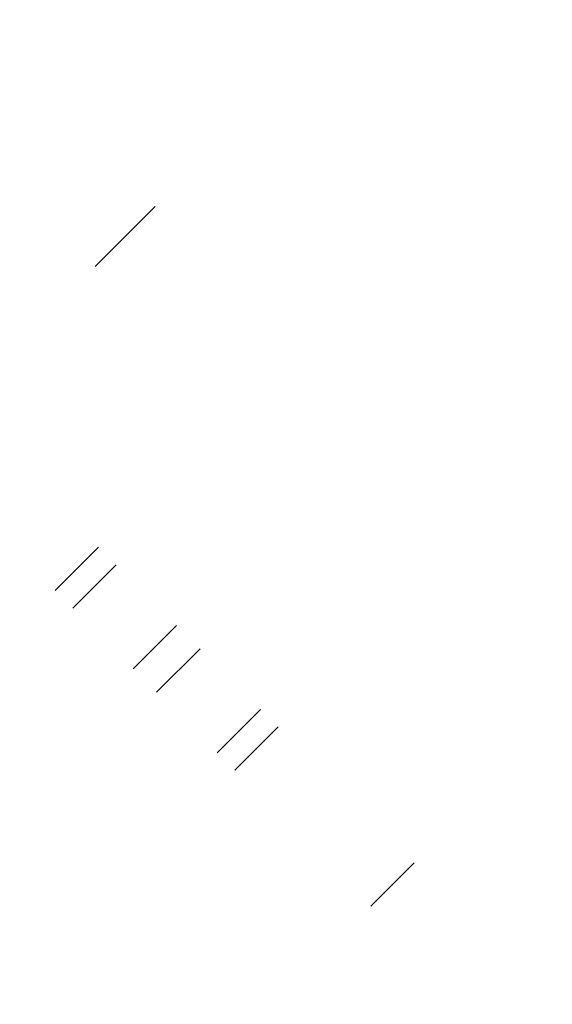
# Model space of a CAD drawing. Header units: millimetres. Extents: x -1030 to 192, y -442 to 180.
# Tile 223 of 256: x 121 to 132, y 105 to 127. Entities that reach past the tile are written whole.
import ezdxf

# ---------------------------------------------------------------- set-up
doc = ezdxf.new("R2010")
doc.units = ezdxf.units.MM
doc.header["$MEASUREMENT"] = 0
doc.layers.add('OVIDIO 120x60x72h', color=7, linetype='Continuous')

msp = doc.modelspace()

# ---------------------------------------------------------------- linework, layer by layer
at = {"layer": 'OVIDIO 120x60x72h', "extrusion": (-0.202852, -0.108979, 0.973126)}
for points in [[(-69.616, 231.68), (-69.616, 392.336)], [(-69.616, 392.336), (-69.616, 231.68)], [(-69.321, 392.336), (-69.321, 231.68)], [(-69.025, 392.336), (-69.025, 231.68)], [(-69.025, 231.68), (-69.025, 392.336)]]:
    msp.add_lwpolyline(points, dxfattribs=at)
at = {"layer": 'OVIDIO 120x60x72h', "extrusion": (-0.235702, -0.235702, 0.942809)}
for points in [[(6.513, 365.663), (6.513, 474.74)], [(7.461, 474.74), (7.461, 365.663)], [(9.359, 365.663), (9.359, 474.74)], [(10.307, 474.74), (10.307, 365.663)], [(8.134, 459.241), (8.134, 353.833)], [(8.067, 455.461), (8.067, 350.921)]]:
    msp.add_lwpolyline(points, dxfattribs=at)
at = {"layer": 'OVIDIO 120x60x72h', "extrusion": (-0.265352, 0.881274, -0.39108)}
msp.add_lwpolyline([(-192.666, 684.197), (-150.798, 629.818)], dxfattribs=at)
at = {"layer": 'OVIDIO 120x60x72h', "extrusion": (-0.108979, -0.202852, 0.973126)}
for points in [[(85.131, 226.962), (85.131, 387.618)], [(85.131, 387.618), (85.131, 226.962)], [(85.427, 387.618), (85.427, 226.962)], [(85.722, 387.618), (85.722, 226.962)], [(85.722, 226.962), (85.722, 387.618)]]:
    msp.add_lwpolyline(points, dxfattribs=at)
at = {"layer": 'OVIDIO 120x60x72h', "extrusion": (-0.046296, -0.021464, 0.998697)}
for points in [[(-74.483, 134.382), (-74.483, 234.893)], [(-72.997, 133.413), (-72.997, 234.718)]]:
    msp.add_lwpolyline(points, dxfattribs=at)
at = {"layer": 'OVIDIO 120x60x72h', "extrusion": (-0.021464, -0.046296, 0.998697)}
msp.add_lwpolyline([(90.276, 128.599), (90.276, 229.112)], dxfattribs=at)
at = {"layer": 'OVIDIO 120x60x72h', "extrusion": (0.015219, -0.015219, 0.999768)}
msp.add_lwpolyline([(119.149, 141.173), (128.527, 131.798)], dxfattribs=at)
at = {"layer": 'OVIDIO 120x60x72h', "extrusion": (0.999884, 0.000231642, -0.015217)}
msp.add_lwpolyline([(133.622, 37.502), (126.164, 527.334)], dxfattribs=at)
at = {"layer": 'OVIDIO 120x60x72h', "extrusion": (0.114881, 0.045678, 0.992329)}
for points in [[(74.681, 28.584), (74.681, -80.33)], [(73.994, 28.585), (73.994, -80.33)], [(72.85, -77.618), (72.85, 29.238)], [(72.85, 29.238), (72.85, -77.618)], [(72.393, 29.238), (72.393, -77.618)], [(72.393, -77.618), (72.393, 29.238)]]:
    msp.add_lwpolyline(points, dxfattribs=at)
at = {"layer": 'OVIDIO 120x60x72h', "extrusion": (0.324768, -0.324768, 0.888285)}
for points in [[(185.577, 314.145), (185.577, 321.231)], [(185.577, 321.231), (185.577, 314.145)], [(184.827, 314.145), (184.827, 321.231)], [(184.077, 321.231), (184.077, 314.145)], [(184.077, 314.145), (184.077, 321.231)]]:
    msp.add_lwpolyline(points, dxfattribs=at)
at = {"layer": 'OVIDIO 120x60x72h', "extrusion": (0.288675, 0.866025, 0.408248)}
for points in [[(-83.647, -10.575), (-86.292, -7.336)], [(-86.292, -7.336), (-83.647, -10.575)]]:
    msp.add_lwpolyline(points, dxfattribs=at)
at = {"layer": 'OVIDIO 120x60x72h', "extrusion": (0.106919, 0.287767, 0.951713)}
for points in [[(-74.302, 83.075), (-74.302, 58.681)], [(-74.302, 58.681), (-74.302, 83.075)], [(-74.39, 82.635), (-74.39, 58.681)], [(-74.477, 58.681), (-74.477, 82.194)], [(-74.477, 82.194), (-74.477, 58.681)]]:
    msp.add_lwpolyline(points, dxfattribs=at)
at = {"layer": 'OVIDIO 120x60x72h'}
for points in [[(122.306, 121.794), (123.632, 123.12)], [(121.42, 114.617), (122.382, 115.579)], [(122.769, 115.185), (121.807, 114.223)], [(123.148, 112.883), (124.109, 113.845)], [(124.628, 113.326), (123.667, 112.364)], [(125.007, 111.024), (125.969, 111.985)], [(126.363, 111.598), (125.401, 110.636)], [(128.409, 107.629), (129.37, 108.59)]]:
    msp.add_lwpolyline(points, dxfattribs=at)
at = {"layer": 'OVIDIO 120x60x72h', "extrusion": (0.999995, 0.000995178, 0.002882)}
msp.add_lwpolyline([(117.962, 706.644), (117.472, 705.226)], dxfattribs=at)
at = {"layer": 'OVIDIO 120x60x72h', "extrusion": (0.045678, 0.114881, 0.992329)}
for points in [[(-89.44, -73.724), (-89.44, 35.192)], [(-90.128, -73.724), (-90.128, 35.191)], [(-87.84, 35.845), (-87.84, -71.011)], [(-87.84, -71.011), (-87.84, 35.845)], [(-88.296, -71.011), (-88.296, 35.845)], [(-88.296, 35.845), (-88.296, -71.011)], [(-73.358, -57.264), (-73.358, -2.074)], [(-73.586, -57.047), (-73.586, -2.643)]]:
    msp.add_lwpolyline(points, dxfattribs=at)
at = {"layer": 'OVIDIO 120x60x72h', "extrusion": (0.287767, 0.106919, 0.951713)}
for points in [[(59.011, 52.013), (59.011, 76.407)], [(59.011, 76.407), (59.011, 52.013)], [(59.099, 75.967), (59.099, 52.013)], [(59.186, 75.526), (59.186, 52.013)], [(59.186, 52.013), (59.186, 75.526)]]:
    msp.add_lwpolyline(points, dxfattribs=at)
at = {"layer": 'OVIDIO 120x60x72h', "extrusion": (0.000995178, 0.999995, 0.002882)}
msp.add_lwpolyline([(-129.867, 706.678), (-129.378, 705.26)], dxfattribs=at)

doc.saveas('drawing.dxf')
